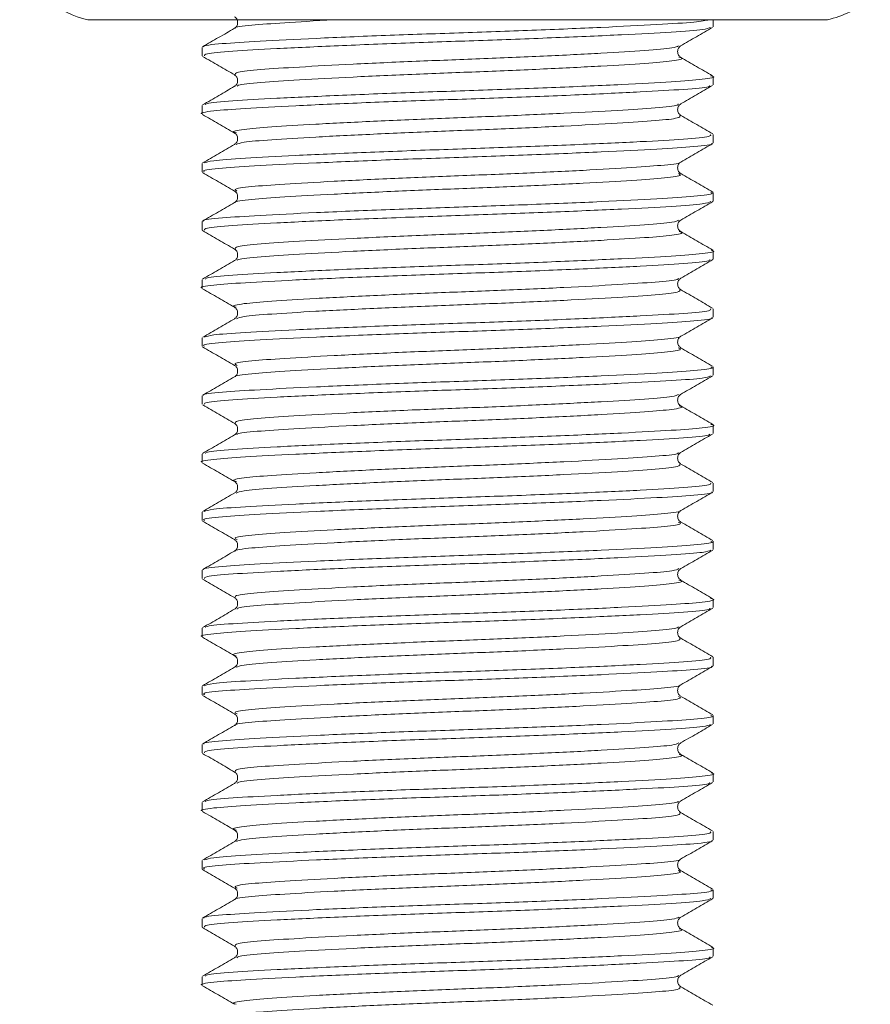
# Model space of a CAD drawing. Header units: millimetres. Extents: x 0 to 210, y 0 to 297.
# Tile 4 of 22: x 43 to 56, y 211 to 225. Entities that reach past the tile are written whole.
import ezdxf

# ---------------------------------------------------------------- set-up
doc = ezdxf.new("R2010")
doc.units = ezdxf.units.MM

msp = doc.modelspace()

# ---------------------------------------------------------------- linework, layer by layer
at = {"color": 179, "linetype": 'Continuous', "lineweight": 15}
for p, q in [((49.706, 225.333), (44.403, 225.333)), ((55.01, 225.333), (49.706, 225.333)), ((53.373, 225.232), (53.373, 225.333)), ((46.039, 224.936), (46.039, 224.816)), ((53.373, 224.399), (53.373, 224.519)), ((46.039, 224.102), (46.039, 223.982)), ((53.373, 223.566), (53.373, 223.686)), ((46.039, 223.269), (46.039, 223.149)), ((53.373, 222.732), (53.373, 222.852)), ((46.039, 222.436), (46.039, 222.316)), ((53.373, 221.899), (53.373, 222.019)), ((46.039, 221.602), (46.039, 221.482)), ((53.373, 221.066), (53.373, 221.186)), ((46.039, 220.769), (46.039, 220.649)), ((53.373, 220.232), (53.373, 220.352)), ((46.039, 219.936), (46.039, 219.816)), ((53.373, 219.399), (53.373, 219.519)), ((46.039, 219.102), (46.039, 218.982)), ((53.373, 218.566), (53.373, 218.686)), ((46.039, 218.269), (46.039, 218.149)), ((53.373, 217.732), (53.373, 217.852)), ((46.039, 217.436), (46.039, 217.316)), ((53.373, 216.899), (53.373, 217.019)), ((46.039, 216.602), (46.039, 216.482)), ((53.373, 216.066), (53.373, 216.186)), ((46.039, 215.769), (46.039, 215.649)), ((53.373, 215.232), (53.373, 215.352)), ((46.039, 214.936), (46.039, 214.816)), ((53.373, 214.399), (53.373, 214.519)), ((46.039, 214.102), (46.039, 213.982)), ((53.373, 213.566), (53.373, 213.686)), ((46.039, 213.269), (46.039, 213.149)), ((53.373, 212.732), (53.373, 212.852)), ((46.039, 212.436), (46.039, 212.316)), ((53.373, 211.899), (53.373, 212.019)), ((46.039, 211.602), (46.039, 211.482))]:
    msp.add_line(p, q, dxfattribs=at)
for centre, start, end in [((44.742, 226.81), 209.5395, 257.0515), ((54.67, 226.81), 282.9485, 309.0958)]:
    msp.add_arc(centre, 1.516, start, end, dxfattribs=at)
at = {"color": 179, "linetype": 'Continuous', "lineweight": 0}
for points, knots in [([(46.066, 224.945), (46.063, 224.947), (46.039, 224.962), (46.297, 224.99), (46.835, 225.025), (47.653, 225.066), (48.646, 225.108), (49.723, 225.144), (50.798, 225.182), (51.791, 225.223), (52.588, 225.264), (53.139, 225.297), (53.261, 225.322), (53.319, 225.333)], [0, 0, 0, 0, 0.012403, 0.113259, 0.210782, 0.312132, 0.414419, 0.513203, 0.612155, 0.714482, 0.815731, 0.913235, 1, 1, 1, 1]), ([(47.999, 225.333), (47.977, 225.332), (47.665, 225.318), (47.201, 225.289), (46.722, 225.255), (46.498, 225.227), (46.517, 225.212), (46.519, 225.211)], [0, 0, 0, 0, 0.025087, 0.345135, 0.653085, 0.971569, 1, 1, 1, 1]), ([(53.332, 225.223), (53.308, 225.212), (53.251, 225.188), (52.802, 225.156), (52.085, 225.117), (51.142, 225.076), (50.086, 225.036), (49, 225.001), (47.969, 224.96), (47.083, 224.918), (46.443, 224.882), (46.077, 224.848), (46.076, 224.825), (46.075, 224.816)], [0, 0, 0, 0, 0.07256, 0.166237, 0.2617742, 0.3597569, 0.4558934, 0.5492365, 0.6463751, 0.7440644, 0.838149, 0.9331661, 1, 1, 1, 1]), ([(52.876, 224.957), (52.855, 224.947), (52.806, 224.924), (52.415, 224.892), (51.788, 224.853), (50.963, 224.811), (50.038, 224.772), (49.088, 224.737), (48.185, 224.696), (47.412, 224.654), (46.847, 224.618), (46.508, 224.58), (46.512, 224.554), (46.515, 224.54)], [0, 0, 0, 0, 0.068524, 0.16003, 0.253353, 0.349068, 0.442978, 0.534157, 0.629046, 0.724474, 0.816377, 0.909193, 1, 1, 1, 1]), ([(52.878, 224.794), (52.893, 224.791), (52.964, 224.774), (52.811, 224.742), (52.425, 224.707), (51.785, 224.668), (50.964, 224.626), (50.038, 224.587), (49.088, 224.552), (48.186, 224.511), (47.41, 224.469), (46.854, 224.433), (46.552, 224.403), (46.545, 224.383), (46.543, 224.378)], [0, 0, 0, 0, 0.0236976, 0.1189647, 0.2105105, 0.3038757, 0.3996326, 0.493584, 0.5848032, 0.6797346, 0.7752046, 0.8671491, 0.9600055, 1, 1, 1, 1]), ([(46.09, 224.112), (46.092, 224.118), (46.099, 224.138), (46.447, 224.169), (47.082, 224.205), (47.969, 224.247), (49, 224.288), (50.086, 224.323), (51.143, 224.362), (52.082, 224.404), (52.813, 224.443), (53.253, 224.478), (53.429, 224.509), (53.35, 224.526), (53.335, 224.529)], [0, 0, 0, 0, 0.042567, 0.135409, 0.22734, 0.322793, 0.417708, 0.508915, 0.602851, 0.698591, 0.791941, 0.883474, 0.978725, 1, 1, 1, 1]), ([(53.324, 224.389), (53.323, 224.384), (53.319, 224.364), (52.981, 224.334), (52.354, 224.298), (51.474, 224.256), (50.446, 224.215), (49.361, 224.18), (48.301, 224.141), (47.358, 224.099), (46.617, 224.06), (46.176, 224.025), (45.987, 223.996), (46.041, 223.983), (46.042, 223.982)], [0, 0, 0, 0, 0.040938, 0.136052, 0.229952, 0.32753, 0.424696, 0.51804, 0.613993, 0.711926, 0.807548, 0.901077, 0.998432, 1, 1, 1, 1]), ([(52.871, 224.124), (52.87, 224.118), (52.866, 224.099), (52.572, 224.07), (52.024, 224.033), (51.253, 223.992), (50.354, 223.951), (49.404, 223.916), (48.477, 223.876), (47.65, 223.834), (47.004, 223.795), (46.61, 223.76), (46.45, 223.729), (46.52, 223.711), (46.534, 223.708)], [0, 0, 0, 0, 0.037224, 0.130319, 0.222223, 0.317731, 0.412834, 0.504195, 0.598111, 0.693966, 0.787557, 0.879098, 0.974388, 1, 1, 1, 1]), ([(52.893, 223.961), (52.897, 223.948), (52.907, 223.922), (52.579, 223.885), (52.022, 223.849), (51.254, 223.807), (50.354, 223.766), (49.404, 223.731), (48.477, 223.691), (47.648, 223.65), (47.013, 223.611), (46.609, 223.578), (46.554, 223.554), (46.529, 223.543)], [0, 0, 0, 0, 0.0863612, 0.1791607, 0.2707736, 0.3659782, 0.4607801, 0.5518507, 0.6454689, 0.7410201, 0.8343144, 0.9255654, 1, 1, 1, 1]), ([(46.072, 223.278), (46.101, 223.289), (46.164, 223.313), (46.629, 223.346), (47.354, 223.385), (48.302, 223.427), (49.361, 223.467), (50.446, 223.502), (51.475, 223.543), (52.353, 223.584), (52.985, 223.62), (53.34, 223.654), (53.337, 223.677), (53.335, 223.686)], [0, 0, 0, 0, 0.078261, 0.171578, 0.266983, 0.364694, 0.46043, 0.553562, 0.650508, 0.747864, 0.841551, 0.936451, 1, 1, 1, 1]), ([(53.35, 223.557), (53.352, 223.555), (53.379, 223.54), (53.128, 223.512), (52.599, 223.477), (51.789, 223.437), (50.8, 223.395), (49.724, 223.358), (48.647, 223.321), (47.653, 223.279), (46.837, 223.239), (46.291, 223.204), (46.028, 223.172), (46.067, 223.154), (46.077, 223.149)], [0, 0, 0, 0, 0.010305, 0.106616, 0.199616, 0.296187, 0.393788, 0.488173, 0.582391, 0.679953, 0.776625, 0.869644, 0.965839, 1, 1, 1, 1]), ([(52.897, 223.291), (52.898, 223.29), (52.92, 223.275), (52.699, 223.248), (52.238, 223.213), (51.529, 223.172), (50.663, 223.131), (49.721, 223.094), (48.779, 223.057), (47.909, 223.015), (47.196, 222.974), (46.714, 222.939), (46.476, 222.905), (46.523, 222.883), (46.54, 222.875)], [0, 0, 0, 0, 0.00689, 0.10134, 0.192541, 0.287247, 0.382964, 0.475524, 0.56792, 0.663599, 0.758403, 0.849623, 0.943959, 1, 1, 1, 1]), ([(52.872, 223.126), (52.889, 223.118), (52.939, 223.097), (52.71, 223.063), (52.236, 223.028), (51.529, 222.988), (50.663, 222.946), (49.722, 222.909), (48.779, 222.872), (47.91, 222.83), (47.194, 222.79), (46.723, 222.755), (46.497, 222.727), (46.518, 222.711), (46.52, 222.709)], [0, 0, 0, 0, 0.051895, 0.146267, 0.237394, 0.332022, 0.427661, 0.520146, 0.612466, 0.708066, 0.802793, 0.893938, 0.988198, 1, 1, 1, 1]), ([(46.067, 222.444), (46.064, 222.446), (46.037, 222.462), (46.297, 222.49), (46.836, 222.525), (47.653, 222.566), (48.646, 222.608), (49.724, 222.645), (50.8, 222.682), (51.789, 222.723), (52.598, 222.764), (53.134, 222.799), (53.388, 222.83), (53.347, 222.848), (53.337, 222.852)], [0, 0, 0, 0, 0.015096, 0.111134, 0.204002, 0.300516, 0.397919, 0.491984, 0.586215, 0.683658, 0.780072, 0.87292, 0.969074, 1, 1, 1, 1]), ([(53.339, 222.724), (53.313, 222.713), (53.256, 222.689), (52.803, 222.656), (52.085, 222.617), (51.143, 222.576), (50.086, 222.536), (49.001, 222.501), (47.969, 222.46), (47.084, 222.418), (46.443, 222.382), (46.077, 222.348), (46.076, 222.325), (46.075, 222.316)], [0, 0, 0, 0, 0.076054, 0.169374, 0.264541, 0.362148, 0.457918, 0.550902, 0.647666, 0.744981, 0.838708, 0.933357, 1, 1, 1, 1]), ([(52.881, 222.459), (52.86, 222.448), (52.81, 222.424), (52.416, 222.392), (51.788, 222.353), (50.964, 222.311), (50.039, 222.272), (49.089, 222.237), (48.186, 222.196), (47.412, 222.154), (46.848, 222.118), (46.512, 222.081), (46.515, 222.055), (46.517, 222.042)], [0, 0, 0, 0, 0.072169, 0.163702, 0.257049, 0.35279, 0.446729, 0.537932, 0.632847, 0.728302, 0.820234, 0.913073, 1, 1, 1, 1]), ([(52.883, 222.293), (52.895, 222.29), (52.964, 222.273), (52.81, 222.242), (52.425, 222.207), (51.786, 222.168), (50.964, 222.127), (50.039, 222.087), (49.089, 222.052), (48.186, 222.011), (47.41, 221.969), (46.854, 221.933), (46.551, 221.903), (46.544, 221.883), (46.542, 221.877)], [0, 0, 0, 0, 0.020626, 0.116044, 0.207735, 0.301244, 0.397151, 0.491252, 0.582613, 0.677691, 0.773312, 0.865403, 0.958402, 1, 1, 1, 1]), ([(46.088, 221.611), (46.091, 221.618), (46.098, 221.638), (46.447, 221.669), (47.083, 221.705), (47.97, 221.747), (49.001, 221.788), (50.086, 221.823), (51.144, 221.862), (52.082, 221.904), (52.813, 221.943), (53.253, 221.978), (53.429, 222.009), (53.353, 222.025), (53.341, 222.027)], [0, 0, 0, 0, 0.044429, 0.137397, 0.229458, 0.325044, 0.420089, 0.511421, 0.605489, 0.701362, 0.794838, 0.8865, 0.981884, 1, 1, 1, 1]), ([(53.325, 221.891), (53.325, 221.885), (53.322, 221.865), (52.982, 221.834), (52.355, 221.798), (51.475, 221.756), (50.447, 221.715), (49.362, 221.68), (48.302, 221.641), (47.358, 221.599), (46.617, 221.56), (46.176, 221.525), (45.987, 221.497), (46.041, 221.483), (46.042, 221.482)], [0, 0, 0, 0, 0.043949, 0.138762, 0.232358, 0.329622, 0.426477, 0.519523, 0.615166, 0.712785, 0.808103, 0.90133, 0.998372, 1, 1, 1, 1]), ([(52.872, 221.625), (52.871, 221.619), (52.869, 221.6), (52.573, 221.57), (52.024, 221.533), (51.254, 221.492), (50.354, 221.451), (49.405, 221.416), (48.477, 221.376), (47.651, 221.334), (47.005, 221.296), (46.61, 221.26), (46.45, 221.229), (46.518, 221.212), (46.531, 221.209)], [0, 0, 0, 0, 0.040562, 0.1335326, 0.2253087, 0.3206846, 0.4156598, 0.5068965, 0.6006814, 0.6964057, 0.7898718, 0.8812862, 0.976444, 1, 1, 1, 1]), ([(52.893, 221.461), (52.898, 221.448), (52.907, 221.422), (52.579, 221.385), (52.022, 221.349), (51.255, 221.307), (50.354, 221.266), (49.405, 221.231), (48.478, 221.191), (47.648, 221.15), (47.014, 221.111), (46.613, 221.078), (46.558, 221.055), (46.534, 221.044)], [0, 0, 0, 0, 0.087312, 0.180325, 0.272143, 0.367562, 0.462581, 0.553859, 0.647686, 0.743454, 0.836963, 0.928419, 1, 1, 1, 1]), ([(46.077, 220.779), (46.105, 220.79), (46.168, 220.814), (46.63, 220.846), (47.355, 220.885), (48.303, 220.927), (49.362, 220.967), (50.447, 221.002), (51.475, 221.043), (52.354, 221.084), (52.986, 221.12), (53.34, 221.154), (53.337, 221.177), (53.335, 221.186)], [0, 0, 0, 0, 0.075702, 0.169283, 0.264962, 0.362952, 0.458957, 0.552356, 0.649579, 0.747212, 0.841163, 0.936336, 1, 1, 1, 1]), ([(53.35, 221.057), (53.353, 221.055), (53.379, 221.04), (53.128, 221.012), (52.6, 220.977), (51.789, 220.937), (50.801, 220.895), (49.724, 220.858), (48.647, 220.821), (47.653, 220.779), (46.838, 220.739), (46.292, 220.704), (46.028, 220.673), (46.067, 220.654), (46.077, 220.649)], [0, 0, 0, 0, 0.009764, 0.106123, 0.199167, 0.295782, 0.393431, 0.487866, 0.582125, 0.679733, 0.776453, 0.869517, 0.965756, 1, 1, 1, 1]), ([(52.897, 220.791), (52.898, 220.79), (52.92, 220.776), (52.7, 220.748), (52.239, 220.713), (51.529, 220.673), (50.664, 220.631), (49.722, 220.594), (48.78, 220.557), (47.909, 220.515), (47.197, 220.474), (46.714, 220.439), (46.475, 220.405), (46.523, 220.383), (46.541, 220.374)], [0, 0, 0, 0, 0.006817, 0.101077, 0.192093, 0.286604, 0.382128, 0.474504, 0.56671, 0.662193, 0.756807, 0.847842, 0.941985, 1, 1, 1, 1]), ([(52.87, 220.628), (52.889, 220.619), (52.94, 220.598), (52.71, 220.563), (52.236, 220.528), (51.53, 220.488), (50.664, 220.446), (49.722, 220.409), (48.779, 220.372), (47.91, 220.33), (47.194, 220.29), (46.724, 220.255), (46.498, 220.227), (46.518, 220.212), (46.519, 220.211)], [0, 0, 0, 0, 0.055467, 0.149722, 0.240732, 0.335238, 0.430755, 0.523126, 0.615325, 0.710803, 0.805411, 0.89644, 0.990578, 1, 1, 1, 1]), ([(46.066, 219.945), (46.063, 219.947), (46.039, 219.962), (46.298, 219.99), (46.836, 220.025), (47.654, 220.066), (48.647, 220.108), (49.725, 220.145), (50.8, 220.182), (51.79, 220.223), (52.598, 220.264), (53.134, 220.299), (53.389, 220.33), (53.347, 220.348), (53.337, 220.352)], [0, 0, 0, 0, 0.01246, 0.108759, 0.201882, 0.298663, 0.396333, 0.490652, 0.585146, 0.682856, 0.779533, 0.872636, 0.969055, 1, 1, 1, 1]), ([(53.333, 220.223), (53.308, 220.212), (53.252, 220.189), (52.803, 220.156), (52.086, 220.117), (51.144, 220.076), (50.087, 220.036), (49.002, 220.001), (47.97, 219.96), (47.085, 219.918), (46.443, 219.882), (46.078, 219.848), (46.076, 219.825), (46.075, 219.816)], [0, 0, 0, 0, 0.072592, 0.166257, 0.261771, 0.359736, 0.455861, 0.549186, 0.646304, 0.743978, 0.838052, 0.933046, 1, 1, 1, 1]), ([(52.876, 219.957), (52.855, 219.947), (52.806, 219.924), (52.416, 219.892), (51.789, 219.853), (50.964, 219.811), (50.04, 219.772), (49.09, 219.737), (48.187, 219.696), (47.413, 219.654), (46.848, 219.618), (46.508, 219.581), (46.512, 219.554), (46.514, 219.54)], [0, 0, 0, 0, 0.068617, 0.160099, 0.253389, 0.349075, 0.442962, 0.534111, 0.628969, 0.72437, 0.816252, 0.909033, 1, 1, 1, 1]), ([(52.883, 219.793), (52.895, 219.79), (52.964, 219.773), (52.811, 219.743), (52.426, 219.707), (51.786, 219.668), (50.965, 219.627), (50.039, 219.587), (49.09, 219.552), (48.187, 219.511), (47.411, 219.469), (46.854, 219.433), (46.549, 219.402), (46.542, 219.382), (46.54, 219.376)], [0, 0, 0, 0, 0.0203361, 0.1155484, 0.2070429, 0.3003458, 0.3960444, 0.4899442, 0.5811061, 0.6759765, 0.771391, 0.8632855, 0.9560793, 1, 1, 1, 1]), ([(46.087, 219.11), (46.089, 219.117), (46.096, 219.138), (46.446, 219.169), (47.084, 219.205), (47.97, 219.247), (49.002, 219.288), (50.087, 219.323), (51.145, 219.362), (52.083, 219.404), (52.814, 219.443), (53.253, 219.478), (53.429, 219.509), (53.353, 219.525), (53.34, 219.528)], [0, 0, 0, 0, 0.046427, 0.139183, 0.231041, 0.326415, 0.421245, 0.512371, 0.606232, 0.701889, 0.795154, 0.886612, 0.981784, 1, 1, 1, 1]), ([(53.323, 219.389), (53.323, 219.384), (53.319, 219.364), (52.982, 219.334), (52.356, 219.298), (51.476, 219.256), (50.448, 219.215), (49.363, 219.18), (48.303, 219.141), (47.359, 219.099), (46.618, 219.06), (46.177, 219.025), (45.987, 218.997), (46.041, 218.983), (46.042, 218.982)], [0, 0, 0, 0, 0.040459, 0.135615, 0.229543, 0.327154, 0.424359, 0.517739, 0.613722, 0.711691, 0.807353, 0.900912, 0.9983, 1, 1, 1, 1]), ([(52.871, 219.124), (52.87, 219.118), (52.866, 219.099), (52.572, 219.07), (52.025, 219.033), (51.255, 218.992), (50.355, 218.951), (49.406, 218.916), (48.478, 218.876), (47.651, 218.834), (47.005, 218.796), (46.61, 218.76), (46.45, 218.729), (46.52, 218.711), (46.535, 218.707)], [0, 0, 0, 0, 0.0367805, 0.1298587, 0.2217354, 0.3172172, 0.4123008, 0.5036413, 0.597529, 0.6933609, 0.7869348, 0.8784501, 0.9737134, 1, 1, 1, 1]), ([(52.892, 218.959), (52.896, 218.947), (52.905, 218.921), (52.579, 218.885), (52.023, 218.849), (51.255, 218.807), (50.355, 218.766), (49.405, 218.731), (48.479, 218.692), (47.649, 218.65), (47.014, 218.611), (46.609, 218.578), (46.554, 218.554), (46.529, 218.543)], [0, 0, 0, 0, 0.083924, 0.17698, 0.268835, 0.364295, 0.459356, 0.550675, 0.644541, 0.74035, 0.833902, 0.925396, 1, 1, 1, 1]), ([(46.072, 218.277), (46.101, 218.289), (46.164, 218.313), (46.63, 218.346), (47.356, 218.385), (48.303, 218.427), (49.363, 218.467), (50.448, 218.502), (51.476, 218.543), (52.354, 218.584), (52.986, 218.62), (53.34, 218.654), (53.337, 218.677), (53.335, 218.686)], [0, 0, 0, 0, 0.078625, 0.171915, 0.267301, 0.364988, 0.460694, 0.553805, 0.650729, 0.748059, 0.841717, 0.936598, 1, 1, 1, 1]), ([(53.35, 218.557), (53.353, 218.555), (53.379, 218.54), (53.128, 218.512), (52.6, 218.477), (51.79, 218.437), (50.801, 218.395), (49.725, 218.358), (48.648, 218.321), (47.654, 218.279), (46.838, 218.239), (46.292, 218.204), (46.028, 218.173), (46.067, 218.154), (46.077, 218.149)], [0, 0, 0, 0, 0.00953, 0.105907, 0.198967, 0.295597, 0.393263, 0.487716, 0.581989, 0.679612, 0.776351, 0.869431, 0.965684, 1, 1, 1, 1]), ([(52.897, 218.291), (52.898, 218.29), (52.92, 218.275), (52.7, 218.248), (52.239, 218.213), (51.53, 218.173), (50.665, 218.131), (49.723, 218.094), (48.78, 218.057), (47.91, 218.015), (47.197, 217.974), (46.714, 217.939), (46.476, 217.905), (46.523, 217.883), (46.541, 217.875)], [0, 0, 0, 0, 0.00611, 0.100569, 0.191773, 0.286478, 0.3822, 0.474771, 0.567164, 0.662845, 0.757657, 0.848881, 0.943217, 1, 1, 1, 1]), ([(52.87, 218.127), (52.889, 218.119), (52.94, 218.098), (52.711, 218.063), (52.236, 218.028), (51.531, 217.988), (50.664, 217.946), (49.723, 217.909), (48.78, 217.872), (47.911, 217.83), (47.194, 217.79), (46.725, 217.755), (46.498, 217.727), (46.517, 217.712), (46.519, 217.711)], [0, 0, 0, 0, 0.054278, 0.148755, 0.239977, 0.3347, 0.430441, 0.523031, 0.615442, 0.711141, 0.805972, 0.897214, 0.991568, 1, 1, 1, 1]), ([(46.066, 217.445), (46.063, 217.447), (46.039, 217.462), (46.298, 217.49), (46.836, 217.525), (47.654, 217.566), (48.648, 217.608), (49.725, 217.645), (50.801, 217.682), (51.79, 217.723), (52.599, 217.764), (53.134, 217.799), (53.389, 217.83), (53.347, 217.848), (53.337, 217.852)], [0, 0, 0, 0, 0.011839, 0.108203, 0.201391, 0.298242, 0.395978, 0.49036, 0.584923, 0.682702, 0.779444, 0.872611, 0.9691, 1, 1, 1, 1]), ([(53.338, 217.724), (53.313, 217.713), (53.256, 217.689), (52.803, 217.656), (52.087, 217.617), (51.145, 217.576), (50.088, 217.536), (49.002, 217.501), (47.971, 217.46), (47.085, 217.418), (46.444, 217.382), (46.078, 217.348), (46.076, 217.325), (46.075, 217.316)], [0, 0, 0, 0, 0.075561, 0.168922, 0.264121, 0.361765, 0.457578, 0.550596, 0.647395, 0.744751, 0.838519, 0.933199, 1, 1, 1, 1]), ([(52.881, 217.459), (52.859, 217.448), (52.81, 217.424), (52.416, 217.392), (51.789, 217.353), (50.965, 217.311), (50.04, 217.272), (49.09, 217.237), (48.187, 217.196), (47.413, 217.154), (46.849, 217.118), (46.512, 217.081), (46.515, 217.055), (46.516, 217.042)], [0, 0, 0, 0, 0.071618, 0.163179, 0.256545, 0.352312, 0.446281, 0.537506, 0.632442, 0.727925, 0.819888, 0.912744, 1, 1, 1, 1]), ([(52.878, 217.294), (52.893, 217.291), (52.964, 217.274), (52.812, 217.243), (52.426, 217.207), (51.787, 217.168), (50.966, 217.127), (50.04, 217.087), (49.09, 217.052), (48.188, 217.011), (47.411, 216.969), (46.855, 216.933), (46.552, 216.903), (46.545, 216.883), (46.542, 216.877)], [0, 0, 0, 0, 0.023526, 0.118779, 0.210313, 0.303652, 0.39939, 0.493331, 0.584529, 0.679437, 0.774892, 0.866827, 0.959656, 1, 1, 1, 1]), ([(46.089, 216.612), (46.092, 216.618), (46.1, 216.638), (46.448, 216.669), (47.084, 216.705), (47.971, 216.747), (49.002, 216.788), (50.088, 216.823), (51.145, 216.862), (52.084, 216.904), (52.814, 216.943), (53.254, 216.978), (53.429, 217.009), (53.35, 217.026), (53.335, 217.029)], [0, 0, 0, 0, 0.042881, 0.135697, 0.227619, 0.323058, 0.41795, 0.509136, 0.603062, 0.698784, 0.792108, 0.88363, 0.978867, 1, 1, 1, 1]), ([(53.325, 216.891), (53.325, 216.885), (53.323, 216.865), (52.983, 216.834), (52.356, 216.798), (51.476, 216.756), (50.448, 216.715), (49.363, 216.68), (48.303, 216.641), (47.36, 216.599), (46.618, 216.56), (46.177, 216.525), (45.987, 216.497), (46.041, 216.483), (46.042, 216.482)], [0, 0, 0, 0, 0.044023, 0.138822, 0.232392, 0.329633, 0.426471, 0.5195, 0.615117, 0.712715, 0.808019, 0.901222, 0.99824, 1, 1, 1, 1]), ([(52.872, 216.625), (52.872, 216.62), (52.869, 216.6), (52.574, 216.57), (52.025, 216.533), (51.255, 216.492), (50.356, 216.451), (49.406, 216.416), (48.479, 216.376), (47.652, 216.335), (47.005, 216.296), (46.611, 216.26), (46.45, 216.229), (46.518, 216.212), (46.531, 216.209)], [0, 0, 0, 0, 0.040589, 0.133599, 0.225402, 0.320808, 0.41582, 0.507091, 0.600903, 0.696661, 0.790165, 0.881608, 0.976796, 1, 1, 1, 1]), ([(52.893, 216.46), (52.897, 216.448), (52.907, 216.422), (52.58, 216.385), (52.023, 216.349), (51.256, 216.307), (50.356, 216.266), (49.406, 216.231), (48.479, 216.192), (47.65, 216.15), (47.014, 216.111), (46.609, 216.078), (46.553, 216.054), (46.528, 216.043)], [0, 0, 0, 0, 0.0858239, 0.1786381, 0.2702484, 0.3654549, 0.4602673, 0.5513469, 0.6449623, 0.7405192, 0.8338274, 0.9250782, 1, 1, 1, 1]), ([(46.071, 215.777), (46.1, 215.789), (46.164, 215.813), (46.63, 215.846), (47.356, 215.885), (48.304, 215.927), (49.363, 215.967), (50.448, 216.002), (51.477, 216.043), (52.355, 216.084), (52.986, 216.12), (53.34, 216.154), (53.337, 216.177), (53.335, 216.186)], [0, 0, 0, 0, 0.078756, 0.172037, 0.26742, 0.365099, 0.460796, 0.553902, 0.650821, 0.748142, 0.841791, 0.936669, 1, 1, 1, 1]), ([(53.35, 216.057), (53.352, 216.056), (53.38, 216.04), (53.129, 216.012), (52.601, 215.977), (51.791, 215.937), (50.802, 215.895), (49.726, 215.858), (48.649, 215.821), (47.655, 215.779), (46.839, 215.739), (46.292, 215.704), (46.028, 215.673), (46.067, 215.654), (46.077, 215.649)], [0, 0, 0, 0, 0.010499, 0.106778, 0.19974, 0.296267, 0.393832, 0.48819, 0.58236, 0.679881, 0.77652, 0.869504, 0.965653, 1, 1, 1, 1]), ([(52.896, 215.792), (52.898, 215.79), (52.92, 215.776), (52.7, 215.748), (52.24, 215.713), (51.53, 215.673), (50.665, 215.631), (49.723, 215.594), (48.781, 215.557), (47.91, 215.515), (47.198, 215.474), (46.714, 215.44), (46.476, 215.405), (46.523, 215.383), (46.541, 215.374)], [0, 0, 0, 0, 0.007515, 0.101772, 0.192779, 0.287278, 0.382794, 0.475169, 0.567359, 0.662832, 0.757442, 0.84847, 0.9426, 1, 1, 1, 1]), ([(52.872, 215.626), (52.889, 215.618), (52.939, 215.597), (52.71, 215.563), (52.237, 215.528), (51.531, 215.488), (50.665, 215.446), (49.724, 215.409), (48.781, 215.372), (47.911, 215.33), (47.195, 215.29), (46.724, 215.255), (46.497, 215.227), (46.518, 215.211), (46.521, 215.21)], [0, 0, 0, 0, 0.051642, 0.146041, 0.237185, 0.331826, 0.427486, 0.52, 0.612329, 0.707945, 0.802697, 0.893862, 0.988133, 1, 1, 1, 1]), ([(46.068, 214.944), (46.064, 214.946), (46.038, 214.962), (46.297, 214.99), (46.837, 215.025), (47.655, 215.066), (48.649, 215.108), (49.726, 215.145), (50.802, 215.182), (51.791, 215.223), (52.599, 215.264), (53.135, 215.299), (53.389, 215.33), (53.347, 215.348), (53.337, 215.352)], [0, 0, 0, 0, 0.015189, 0.11123, 0.20411, 0.30064, 0.398051, 0.492115, 0.586368, 0.683823, 0.780241, 0.873098, 0.969269, 1, 1, 1, 1]), ([(53.333, 215.223), (53.309, 215.212), (53.253, 215.189), (52.804, 215.156), (52.087, 215.117), (51.145, 215.076), (50.089, 215.036), (49.003, 215.001), (47.971, 214.96), (47.086, 214.918), (46.444, 214.882), (46.078, 214.848), (46.076, 214.825), (46.075, 214.816)], [0, 0, 0, 0, 0.072821, 0.166454, 0.261925, 0.359852, 0.455945, 0.549231, 0.646308, 0.743946, 0.83799, 0.93294, 1, 1, 1, 1]), ([(52.877, 214.958), (52.856, 214.947), (52.807, 214.924), (52.416, 214.892), (51.79, 214.853), (50.966, 214.811), (50.041, 214.772), (49.091, 214.737), (48.188, 214.696), (47.414, 214.654), (46.849, 214.618), (46.508, 214.581), (46.512, 214.554), (46.514, 214.54)], [0, 0, 0, 0, 0.068918, 0.160376, 0.253632, 0.349288, 0.443152, 0.534271, 0.629096, 0.724471, 0.816331, 0.909077, 1, 1, 1, 1]), ([(52.883, 214.793), (52.895, 214.79), (52.964, 214.773), (52.811, 214.743), (52.426, 214.707), (51.787, 214.668), (50.966, 214.627), (50.041, 214.587), (49.091, 214.552), (48.188, 214.511), (47.412, 214.469), (46.855, 214.433), (46.551, 214.403), (46.544, 214.383), (46.542, 214.377)], [0, 0, 0, 0, 0.020698, 0.116122, 0.207822, 0.301323, 0.397232, 0.491343, 0.582703, 0.677778, 0.773404, 0.865506, 0.958497, 1, 1, 1, 1]), ([(46.089, 214.111), (46.091, 214.118), (46.098, 214.138), (46.448, 214.169), (47.085, 214.205), (47.972, 214.247), (49.003, 214.288), (50.089, 214.323), (51.146, 214.362), (52.084, 214.404), (52.815, 214.443), (53.253, 214.478), (53.429, 214.509), (53.353, 214.525), (53.341, 214.528)], [0, 0, 0, 0, 0.044336, 0.137297, 0.229371, 0.324964, 0.420007, 0.511339, 0.60542, 0.701295, 0.794767, 0.886438, 0.98183, 1, 1, 1, 1]), ([(53.323, 214.389), (53.323, 214.384), (53.319, 214.364), (52.983, 214.334), (52.357, 214.298), (51.477, 214.256), (50.449, 214.215), (49.364, 214.18), (48.304, 214.141), (47.36, 214.099), (46.618, 214.06), (46.177, 214.025), (45.987, 213.997), (46.041, 213.983), (46.042, 213.982)], [0, 0, 0, 0, 0.040131, 0.135313, 0.229255, 0.326884, 0.424112, 0.517514, 0.613511, 0.7115, 0.807188, 0.900763, 0.998167, 1, 1, 1, 1]), ([(52.871, 214.124), (52.87, 214.118), (52.866, 214.1), (52.573, 214.07), (52.026, 214.033), (51.256, 213.992), (50.356, 213.951), (49.407, 213.916), (48.479, 213.876), (47.652, 213.835), (47.006, 213.796), (46.61, 213.76), (46.45, 213.729), (46.52, 213.711), (46.536, 213.707)], [0, 0, 0, 0, 0.036498, 0.129561, 0.221411, 0.316868, 0.411933, 0.503255, 0.597115, 0.692925, 0.786483, 0.877973, 0.973211, 1, 1, 1, 1]), ([(52.893, 213.961), (52.898, 213.948), (52.908, 213.922), (52.58, 213.885), (52.024, 213.849), (51.256, 213.807), (50.356, 213.766), (49.407, 213.731), (48.48, 213.692), (47.65, 213.65), (47.015, 213.611), (46.613, 213.578), (46.558, 213.555), (46.534, 213.544)], [0, 0, 0, 0, 0.087267, 0.180275, 0.272071, 0.367472, 0.462481, 0.553749, 0.647554, 0.743307, 0.83681, 0.928247, 1, 1, 1, 1]), ([(46.077, 213.279), (46.105, 213.29), (46.168, 213.314), (46.631, 213.346), (47.357, 213.385), (48.305, 213.427), (49.364, 213.467), (50.449, 213.502), (51.477, 213.543), (52.355, 213.584), (52.987, 213.621), (53.34, 213.654), (53.337, 213.677), (53.335, 213.686)], [0, 0, 0, 0, 0.075862, 0.16944, 0.265132, 0.363126, 0.459127, 0.552534, 0.649766, 0.747399, 0.841345, 0.936531, 1, 1, 1, 1]), ([(53.351, 213.556), (53.353, 213.555), (53.379, 213.54), (53.128, 213.512), (52.601, 213.477), (51.791, 213.437), (50.803, 213.395), (49.727, 213.358), (48.649, 213.321), (47.655, 213.279), (46.839, 213.239), (46.292, 213.204), (46.028, 213.173), (46.067, 213.154), (46.077, 213.149)], [0, 0, 0, 0, 0.008785, 0.105227, 0.198344, 0.295029, 0.392757, 0.487276, 0.581599, 0.679281, 0.776084, 0.869223, 0.96553, 1, 1, 1, 1]), ([(52.898, 213.291), (52.899, 213.29), (52.92, 213.275), (52.7, 213.248), (52.24, 213.213), (51.531, 213.173), (50.666, 213.131), (49.724, 213.094), (48.781, 213.057), (47.911, 213.015), (47.198, 212.974), (46.715, 212.94), (46.476, 212.905), (46.523, 212.883), (46.541, 212.874)], [0, 0, 0, 0, 0.005385, 0.099842, 0.19104, 0.285736, 0.381454, 0.474026, 0.566407, 0.66208, 0.756891, 0.848111, 0.942436, 1, 1, 1, 1]), ([(52.87, 213.127), (52.889, 213.119), (52.941, 213.098), (52.711, 213.063), (52.237, 213.028), (51.532, 212.988), (50.666, 212.946), (49.724, 212.909), (48.781, 212.872), (47.912, 212.83), (47.195, 212.79), (46.725, 212.755), (46.498, 212.727), (46.518, 212.712), (46.52, 212.71)], [0, 0, 0, 0, 0.055078, 0.1493223, 0.2403147, 0.3347968, 0.430299, 0.5226628, 0.6148354, 0.7102927, 0.8048895, 0.8959037, 0.9900164, 1, 1, 1, 1]), ([(46.067, 212.445), (46.064, 212.447), (46.039, 212.462), (46.298, 212.49), (46.837, 212.525), (47.656, 212.566), (48.649, 212.608), (49.727, 212.645), (50.803, 212.682), (51.792, 212.724), (52.6, 212.764), (53.135, 212.799), (53.389, 212.83), (53.347, 212.848), (53.337, 212.852)], [0, 0, 0, 0, 0.012998, 0.109257, 0.20235, 0.299104, 0.396737, 0.491014, 0.585485, 0.683165, 0.779801, 0.872872, 0.969265, 1, 1, 1, 1]), ([(53.337, 212.724), (53.312, 212.713), (53.256, 212.689), (52.804, 212.656), (52.088, 212.618), (51.146, 212.576), (50.089, 212.536), (49.004, 212.501), (47.972, 212.46), (47.086, 212.418), (46.444, 212.382), (46.078, 212.348), (46.076, 212.325), (46.075, 212.316)], [0, 0, 0, 0, 0.074935, 0.16835, 0.263594, 0.36129, 0.45716, 0.550226, 0.647073, 0.744483, 0.838308, 0.933032, 1, 1, 1, 1]), ([(52.88, 212.458), (52.858, 212.448), (52.81, 212.424), (52.417, 212.392), (51.79, 212.353), (50.966, 212.311), (50.042, 212.272), (49.092, 212.237), (48.188, 212.196), (47.414, 212.154), (46.849, 212.118), (46.511, 212.081), (46.515, 212.055), (46.516, 212.042)], [0, 0, 0, 0, 0.070933, 0.162517, 0.255897, 0.351683, 0.445676, 0.536919, 0.631871, 0.727376, 0.819363, 0.912232, 1, 1, 1, 1]), ([(52.884, 212.293), (52.896, 212.29), (52.964, 212.273), (52.811, 212.243), (52.427, 212.207), (51.788, 212.168), (50.967, 212.127), (50.041, 212.087), (49.091, 212.052), (48.189, 212.011), (47.412, 211.969), (46.855, 211.933), (46.549, 211.902), (46.543, 211.882), (46.54, 211.876)], [0, 0, 0, 0, 0.019876, 0.115114, 0.206635, 0.29995, 0.39567, 0.489598, 0.580778, 0.675664, 0.771103, 0.863027, 0.955832, 1, 1, 1, 1]), ([(46.087, 211.61), (46.089, 211.617), (46.096, 211.638), (46.447, 211.669), (47.085, 211.705), (47.972, 211.747), (49.004, 211.788), (50.089, 211.823), (51.147, 211.862), (52.085, 211.904), (52.815, 211.943), (53.253, 211.978), (53.429, 212.009), (53.353, 212.025), (53.341, 212.027)], [0, 0, 0, 0, 0.046703, 0.13947, 0.231357, 0.326755, 0.421601, 0.512745, 0.606634, 0.702312, 0.795589, 0.887074, 0.982271, 1, 1, 1, 1]), ([(53.325, 211.891), (53.325, 211.885), (53.323, 211.865), (52.984, 211.834), (52.357, 211.798), (51.478, 211.756), (50.45, 211.715), (49.365, 211.68), (48.305, 211.641), (47.361, 211.599), (46.619, 211.56), (46.177, 211.525), (45.987, 211.497), (46.042, 211.483), (46.043, 211.482)], [0, 0, 0, 0, 0.043878, 0.138685, 0.232251, 0.329491, 0.426335, 0.519367, 0.61498, 0.71258, 0.807891, 0.901092, 0.998109, 1, 1, 1, 1]), ([(52.872, 211.625), (52.872, 211.62), (52.869, 211.6), (52.574, 211.57), (52.026, 211.534), (51.256, 211.492), (50.357, 211.451), (49.407, 211.416), (48.48, 211.376), (47.653, 211.335), (47.006, 211.296), (46.611, 211.26), (46.45, 211.229), (46.517, 211.212), (46.531, 211.209)], [0, 0, 0, 0, 0.040391, 0.133437, 0.225266, 0.320702, 0.415749, 0.507053, 0.600891, 0.696681, 0.790222, 0.881692, 0.976908, 1, 1, 1, 1]), ([(52.892, 211.46), (52.896, 211.447), (52.905, 211.421), (52.58, 211.385), (52.024, 211.349), (51.257, 211.307), (50.357, 211.266), (49.407, 211.231), (48.48, 211.192), (47.651, 211.15), (47.015, 211.111), (46.61, 211.078), (46.554, 211.054), (46.53, 211.043)], [0, 0, 0, 0, 0.083891, 0.176969, 0.268827, 0.364295, 0.459373, 0.550708, 0.644577, 0.740399, 0.833971, 0.925471, 1, 1, 1, 1])]:
    msp.add_open_spline(points, degree=3, knots=knots, dxfattribs=at)
at = {"color": 179, "linetype": 'Continuous', "lineweight": 15}
for points, knots in [([(46.506, 225.374), (46.517, 225.366), (46.539, 225.349), (46.556, 225.292), (46.539, 225.236), (46.517, 225.219), (46.506, 225.21)], [0, 0, 0, 0, 0.248283, 0.4999966, 0.7517118, 1, 1, 1, 1]), ([(46.507, 225.211), (46.431, 225.167), (46.278, 225.078), (46.124, 224.989), (46.048, 224.945)], [0, 0, 0, 0, 0.499933, 1, 1, 1, 1]), ([(52.905, 224.957), (52.981, 225.001), (53.134, 225.09), (53.287, 225.178), (53.364, 225.223)], [0, 0, 0, 0, 0.4999415, 1, 1, 1, 1]), ([(52.906, 224.794), (52.895, 224.802), (52.873, 224.819), (52.856, 224.876), (52.873, 224.932), (52.895, 224.949), (52.906, 224.958)], [0, 0, 0, 0, 0.2483018, 0.4999988, 0.7516964, 1, 1, 1, 1]), ([(46.048, 224.806), (46.125, 224.762), (46.278, 224.673), (46.431, 224.585), (46.508, 224.54)], [0, 0, 0, 0, 0.500063, 1, 1, 1, 1]), ([(53.364, 224.529), (53.287, 224.573), (53.134, 224.662), (52.981, 224.75), (52.905, 224.794)], [0, 0, 0, 0, 0.500062, 1, 1, 1, 1]), ([(46.506, 224.541), (46.517, 224.533), (46.539, 224.516), (46.556, 224.459), (46.539, 224.402), (46.517, 224.385), (46.506, 224.377)], [0, 0, 0, 0, 0.248341, 0.500002, 0.751663, 1, 1, 1, 1]), ([(46.507, 224.378), (46.431, 224.333), (46.278, 224.245), (46.125, 224.156), (46.048, 224.112)], [0, 0, 0, 0, 0.499944, 1, 1, 1, 1]), ([(52.905, 224.124), (52.981, 224.168), (53.135, 224.257), (53.288, 224.345), (53.364, 224.39)], [0, 0, 0, 0, 0.499934, 1, 1, 1, 1]), ([(52.906, 223.96), (52.895, 223.969), (52.873, 223.986), (52.856, 224.042), (52.873, 224.099), (52.895, 224.116), (52.906, 224.124)], [0, 0, 0, 0, 0.2483947, 0.4999995, 0.7516045, 1, 1, 1, 1]), ([(46.047, 223.973), (46.124, 223.929), (46.277, 223.84), (46.43, 223.752), (46.507, 223.707)], [0, 0, 0, 0, 0.500068, 1, 1, 1, 1]), ([(53.365, 223.695), (53.288, 223.739), (53.135, 223.828), (52.982, 223.916), (52.906, 223.961)], [0, 0, 0, 0, 0.50005, 1, 1, 1, 1]), ([(46.506, 223.708), (46.517, 223.699), (46.539, 223.682), (46.556, 223.626), (46.539, 223.569), (46.517, 223.552), (46.506, 223.544)], [0, 0, 0, 0, 0.248404, 0.5, 0.751596, 1, 1, 1, 1]), ([(46.505, 223.543), (46.429, 223.499), (46.276, 223.41), (46.123, 223.322), (46.046, 223.278)], [0, 0, 0, 0, 0.499951, 1, 1, 1, 1]), ([(52.906, 223.291), (52.983, 223.335), (53.136, 223.424), (53.289, 223.513), (53.365, 223.557)], [0, 0, 0, 0, 0.499932, 1, 1, 1, 1]), ([(52.906, 223.127), (52.895, 223.135), (52.873, 223.152), (52.856, 223.209), (52.873, 223.266), (52.895, 223.283), (52.906, 223.291)], [0, 0, 0, 0, 0.2483614, 0.5000018, 0.7516414, 1, 1, 1, 1]), ([(46.046, 223.141), (46.123, 223.096), (46.276, 223.008), (46.429, 222.919), (46.505, 222.875)], [0, 0, 0, 0, 0.5000662, 1, 1, 1, 1]), ([(53.367, 222.86), (53.29, 222.905), (53.137, 222.993), (52.984, 223.082), (52.908, 223.126)], [0, 0, 0, 0, 0.500055, 1, 1, 1, 1]), ([(46.506, 222.874), (46.517, 222.866), (46.539, 222.849), (46.556, 222.792), (46.539, 222.736), (46.517, 222.719), (46.506, 222.71)], [0, 0, 0, 0, 0.2483094, 0.4999981, 0.7516877, 1, 1, 1, 1]), ([(46.505, 222.709), (46.428, 222.665), (46.275, 222.577), (46.122, 222.488), (46.046, 222.444)], [0, 0, 0, 0, 0.499939, 1, 1, 1, 1]), ([(52.907, 222.459), (52.984, 222.503), (53.137, 222.591), (53.29, 222.68), (53.366, 222.724)], [0, 0, 0, 0, 0.499937, 1, 1, 1, 1]), ([(52.906, 222.294), (52.895, 222.302), (52.873, 222.319), (52.856, 222.376), (52.873, 222.432), (52.895, 222.449), (52.906, 222.458)], [0, 0, 0, 0, 0.2482766, 0.4999972, 0.7517192, 1, 1, 1, 1]), ([(46.046, 222.308), (46.122, 222.263), (46.275, 222.175), (46.428, 222.086), (46.505, 222.042)], [0, 0, 0, 0, 0.500059, 1, 1, 1, 1]), ([(53.366, 222.027), (53.29, 222.072), (53.136, 222.16), (52.983, 222.249), (52.907, 222.293)], [0, 0, 0, 0, 0.500066, 1, 1, 1, 1]), ([(46.506, 222.041), (46.517, 222.033), (46.539, 222.016), (46.556, 221.959), (46.539, 221.902), (46.517, 221.885), (46.506, 221.877)], [0, 0, 0, 0, 0.248319, 0.500003, 0.751686, 1, 1, 1, 1]), ([(46.506, 221.877), (46.43, 221.833), (46.277, 221.744), (46.124, 221.656), (46.047, 221.611)], [0, 0, 0, 0, 0.499931, 1, 1, 1, 1]), ([(52.908, 221.625), (52.984, 221.67), (53.137, 221.758), (53.29, 221.847), (53.366, 221.891)], [0, 0, 0, 0, 0.4999457, 1, 1, 1, 1]), ([(52.906, 221.46), (52.895, 221.469), (52.873, 221.486), (52.856, 221.542), (52.873, 221.599), (52.895, 221.616), (52.906, 221.624)], [0, 0, 0, 0, 0.248384, 0.499999, 0.751615, 1, 1, 1, 1]), ([(46.046, 221.474), (46.123, 221.43), (46.276, 221.341), (46.429, 221.253), (46.505, 221.208)], [0, 0, 0, 0, 0.50005, 1, 1, 1, 1]), ([(53.364, 221.195), (53.288, 221.239), (53.135, 221.328), (52.982, 221.417), (52.905, 221.461)], [0, 0, 0, 0, 0.500067, 1, 1, 1, 1]), ([(46.506, 221.208), (46.517, 221.199), (46.539, 221.182), (46.556, 221.126), (46.539, 221.069), (46.517, 221.052), (46.506, 221.044)], [0, 0, 0, 0, 0.248407, 0.5, 0.751593, 1, 1, 1, 1]), ([(46.508, 221.044), (46.431, 221), (46.278, 220.912), (46.125, 220.823), (46.049, 220.779)], [0, 0, 0, 0, 0.499939, 1, 1, 1, 1]), ([(52.906, 220.791), (52.983, 220.835), (53.136, 220.924), (53.289, 221.012), (53.365, 221.057)], [0, 0, 0, 0, 0.4999522, 1, 1, 1, 1]), ([(52.906, 220.627), (52.895, 220.635), (52.873, 220.652), (52.856, 220.709), (52.873, 220.766), (52.895, 220.783), (52.906, 220.791)], [0, 0, 0, 0, 0.2483767, 0.5000012, 0.7516251, 1, 1, 1, 1]), ([(46.048, 220.64), (46.124, 220.595), (46.277, 220.507), (46.43, 220.418), (46.507, 220.374)], [0, 0, 0, 0, 0.500051, 1, 1, 1, 1]), ([(53.364, 220.362), (53.287, 220.406), (53.134, 220.495), (52.981, 220.583), (52.905, 220.628)], [0, 0, 0, 0, 0.500055, 1, 1, 1, 1]), ([(46.506, 220.374), (46.517, 220.366), (46.539, 220.349), (46.556, 220.292), (46.539, 220.236), (46.517, 220.219), (46.506, 220.21)], [0, 0, 0, 0, 0.248304, 0.499996, 0.75169, 1, 1, 1, 1]), ([(52.905, 219.957), (52.981, 220.001), (53.134, 220.09), (53.287, 220.178), (53.364, 220.223)], [0, 0, 0, 0, 0.499944, 1, 1, 1, 1]), ([(46.506, 220.21), (46.43, 220.166), (46.277, 220.078), (46.124, 219.989), (46.048, 219.945)], [0, 0, 0, 0, 0.49995, 1, 1, 1, 1]), ([(52.906, 219.794), (52.895, 219.802), (52.873, 219.819), (52.856, 219.876), (52.873, 219.932), (52.895, 219.949), (52.906, 219.958)], [0, 0, 0, 0, 0.248299, 0.5, 0.751701, 1, 1, 1, 1]), ([(46.049, 219.806), (46.125, 219.762), (46.278, 219.673), (46.431, 219.585), (46.508, 219.54)], [0, 0, 0, 0, 0.50006, 1, 1, 1, 1]), ([(53.366, 219.527), (53.289, 219.572), (53.136, 219.66), (52.984, 219.749), (52.907, 219.793)], [0, 0, 0, 0, 0.50005, 1, 1, 1, 1]), ([(46.506, 219.541), (46.517, 219.533), (46.539, 219.516), (46.556, 219.459), (46.539, 219.402), (46.517, 219.385), (46.506, 219.377)], [0, 0, 0, 0, 0.248318, 0.500002, 0.751685, 1, 1, 1, 1]), ([(46.505, 219.376), (46.428, 219.332), (46.275, 219.243), (46.122, 219.155), (46.046, 219.11)], [0, 0, 0, 0, 0.4999444, 1, 1, 1, 1]), ([(52.905, 219.124), (52.981, 219.168), (53.134, 219.257), (53.287, 219.345), (53.364, 219.389)], [0, 0, 0, 0, 0.499936, 1, 1, 1, 1]), ([(52.906, 218.96), (52.895, 218.969), (52.873, 218.986), (52.856, 219.042), (52.873, 219.099), (52.895, 219.116), (52.906, 219.124)], [0, 0, 0, 0, 0.24837, 0.499999, 0.751628, 1, 1, 1, 1]), ([(46.048, 218.973), (46.124, 218.929), (46.277, 218.84), (46.431, 218.752), (46.507, 218.707)], [0, 0, 0, 0, 0.500067, 1, 1, 1, 1]), ([(53.367, 218.694), (53.29, 218.738), (53.137, 218.827), (52.984, 218.915), (52.907, 218.959)], [0, 0, 0, 0, 0.500062, 1, 1, 1, 1]), ([(46.506, 218.708), (46.517, 218.699), (46.539, 218.682), (46.556, 218.626), (46.539, 218.569), (46.517, 218.552), (46.506, 218.544)], [0, 0, 0, 0, 0.248406, 0.5, 0.751594, 1, 1, 1, 1]), ([(46.505, 218.543), (46.429, 218.499), (46.276, 218.41), (46.123, 218.322), (46.046, 218.277)], [0, 0, 0, 0, 0.499933, 1, 1, 1, 1]), ([(52.906, 218.291), (52.982, 218.335), (53.135, 218.424), (53.288, 218.512), (53.365, 218.557)], [0, 0, 0, 0, 0.499931, 1, 1, 1, 1]), ([(52.906, 218.127), (52.895, 218.135), (52.873, 218.152), (52.856, 218.209), (52.873, 218.266), (52.895, 218.283), (52.906, 218.291)], [0, 0, 0, 0, 0.248389, 0.500001, 0.751612, 1, 1, 1, 1]), ([(46.047, 218.14), (46.123, 218.096), (46.276, 218.008), (46.429, 217.919), (46.506, 217.875)], [0, 0, 0, 0, 0.500068, 1, 1, 1, 1]), ([(53.365, 217.861), (53.288, 217.906), (53.135, 217.994), (52.982, 218.083), (52.906, 218.127)], [0, 0, 0, 0, 0.500069, 1, 1, 1, 1]), ([(46.506, 217.874), (46.517, 217.866), (46.539, 217.849), (46.556, 217.792), (46.539, 217.736), (46.517, 217.719), (46.506, 217.71)], [0, 0, 0, 0, 0.248329, 0.499998, 0.751668, 1, 1, 1, 1]), ([(46.507, 217.711), (46.431, 217.667), (46.278, 217.578), (46.125, 217.489), (46.048, 217.445)], [0, 0, 0, 0, 0.499934, 1, 1, 1, 1]), ([(52.907, 217.458), (52.984, 217.503), (53.137, 217.591), (53.29, 217.68), (53.366, 217.724)], [0, 0, 0, 0, 0.499935, 1, 1, 1, 1]), ([(52.906, 217.294), (52.895, 217.302), (52.873, 217.319), (52.856, 217.376), (52.873, 217.432), (52.895, 217.449), (52.906, 217.458)], [0, 0, 0, 0, 0.248301, 0.500001, 0.7517, 1, 1, 1, 1]), ([(46.046, 217.308), (46.122, 217.263), (46.275, 217.175), (46.428, 217.086), (46.505, 217.042)], [0, 0, 0, 0, 0.500062, 1, 1, 1, 1]), ([(53.364, 217.029), (53.287, 217.073), (53.134, 217.162), (52.981, 217.25), (52.905, 217.294)], [0, 0, 0, 0, 0.500061, 1, 1, 1, 1]), ([(46.506, 217.041), (46.517, 217.033), (46.539, 217.016), (46.556, 216.959), (46.539, 216.902), (46.517, 216.885), (46.506, 216.877)], [0, 0, 0, 0, 0.248294, 0.500004, 0.751711, 1, 1, 1, 1]), ([(46.507, 216.878), (46.431, 216.833), (46.278, 216.745), (46.125, 216.656), (46.048, 216.612)], [0, 0, 0, 0, 0.499945, 1, 1, 1, 1]), ([(52.908, 216.625), (52.984, 216.67), (53.137, 216.758), (53.29, 216.847), (53.367, 216.891)], [0, 0, 0, 0, 0.499943, 1, 1, 1, 1]), ([(52.906, 216.46), (52.895, 216.469), (52.873, 216.486), (52.856, 216.542), (52.873, 216.599), (52.895, 216.616), (52.906, 216.624)], [0, 0, 0, 0, 0.248353, 0.499998, 0.751644, 1, 1, 1, 1]), ([(46.046, 216.474), (46.122, 216.43), (46.275, 216.341), (46.428, 216.253), (46.505, 216.209)], [0, 0, 0, 0, 0.500053, 1, 1, 1, 1]), ([(53.365, 216.195), (53.288, 216.239), (53.135, 216.328), (52.982, 216.416), (52.906, 216.46)], [0, 0, 0, 0, 0.500049, 1, 1, 1, 1]), ([(46.506, 216.208), (46.517, 216.199), (46.539, 216.182), (46.556, 216.126), (46.539, 216.069), (46.517, 216.052), (46.506, 216.044)], [0, 0, 0, 0, 0.248403, 0.5, 0.751598, 1, 1, 1, 1]), ([(46.505, 216.043), (46.429, 215.999), (46.276, 215.91), (46.123, 215.822), (46.046, 215.777)], [0, 0, 0, 0, 0.49995, 1, 1, 1, 1]), ([(52.907, 215.792), (52.983, 215.836), (53.136, 215.924), (53.289, 216.013), (53.366, 216.057)], [0, 0, 0, 0, 0.4999509, 1, 1, 1, 1]), ([(52.906, 215.627), (52.895, 215.635), (52.873, 215.652), (52.856, 215.709), (52.873, 215.766), (52.895, 215.783), (52.906, 215.791)], [0, 0, 0, 0, 0.248398, 0.5, 0.751603, 1, 1, 1, 1]), ([(46.047, 215.64), (46.124, 215.596), (46.277, 215.507), (46.43, 215.419), (46.506, 215.374)], [0, 0, 0, 0, 0.500049, 1, 1, 1, 1]), ([(53.367, 215.36), (53.29, 215.405), (53.137, 215.493), (52.984, 215.582), (52.908, 215.626)], [0, 0, 0, 0, 0.500056, 1, 1, 1, 1]), ([(46.506, 215.374), (46.517, 215.366), (46.539, 215.349), (46.556, 215.292), (46.539, 215.236), (46.517, 215.219), (46.506, 215.21)], [0, 0, 0, 0, 0.2483379, 0.4999973, 0.751658, 1, 1, 1, 1]), ([(46.505, 215.209), (46.428, 215.165), (46.275, 215.077), (46.122, 214.988), (46.046, 214.944)], [0, 0, 0, 0, 0.4999376, 1, 1, 1, 1]), ([(52.905, 214.957), (52.982, 215.002), (53.135, 215.09), (53.288, 215.179), (53.364, 215.223)], [0, 0, 0, 0, 0.499947, 1, 1, 1, 1]), ([(52.906, 214.793), (52.895, 214.802), (52.873, 214.819), (52.856, 214.876), (52.873, 214.932), (52.895, 214.949), (52.906, 214.958)], [0, 0, 0, 0, 0.248288, 0.500003, 0.751717, 1, 1, 1, 1]), ([(46.048, 214.806), (46.125, 214.762), (46.278, 214.673), (46.431, 214.585), (46.507, 214.54)], [0, 0, 0, 0, 0.500057, 1, 1, 1, 1]), ([(53.366, 214.527), (53.289, 214.572), (53.136, 214.66), (52.983, 214.749), (52.907, 214.793)], [0, 0, 0, 0, 0.500067, 1, 1, 1, 1]), ([(46.506, 214.541), (46.517, 214.533), (46.539, 214.516), (46.556, 214.459), (46.539, 214.402), (46.517, 214.385), (46.506, 214.377)], [0, 0, 0, 0, 0.2483038, 0.5000012, 0.7516981, 1, 1, 1, 1]), ([(46.506, 214.377), (46.43, 214.333), (46.277, 214.244), (46.124, 214.156), (46.047, 214.111)], [0, 0, 0, 0, 0.499931, 1, 1, 1, 1]), ([(52.905, 214.124), (52.981, 214.168), (53.134, 214.256), (53.287, 214.345), (53.364, 214.389)], [0, 0, 0, 0, 0.499939, 1, 1, 1, 1]), ([(52.906, 213.96), (52.895, 213.969), (52.873, 213.986), (52.856, 214.042), (52.873, 214.099), (52.895, 214.116), (52.906, 214.124)], [0, 0, 0, 0, 0.248338, 0.499998, 0.751659, 1, 1, 1, 1]), ([(46.048, 213.973), (46.125, 213.929), (46.278, 213.84), (46.431, 213.751), (46.507, 213.707)], [0, 0, 0, 0, 0.500065, 1, 1, 1, 1]), ([(53.364, 213.695), (53.287, 213.74), (53.134, 213.828), (52.981, 213.917), (52.905, 213.961)], [0, 0, 0, 0, 0.500066, 1, 1, 1, 1]), ([(46.506, 213.708), (46.517, 213.699), (46.539, 213.682), (46.556, 213.626), (46.539, 213.569), (46.517, 213.552), (46.506, 213.544)], [0, 0, 0, 0, 0.248396, 0.5, 0.751605, 1, 1, 1, 1]), ([(46.508, 213.544), (46.431, 213.5), (46.278, 213.412), (46.125, 213.323), (46.049, 213.279)], [0, 0, 0, 0, 0.49994, 1, 1, 1, 1]), ([(52.905, 213.291), (52.982, 213.335), (53.135, 213.424), (53.288, 213.512), (53.365, 213.556)], [0, 0, 0, 0, 0.499932, 1, 1, 1, 1]), ([(52.906, 213.127), (52.895, 213.135), (52.873, 213.152), (52.856, 213.209), (52.873, 213.266), (52.895, 213.283), (52.906, 213.291)], [0, 0, 0, 0, 0.248404, 0.5, 0.751596, 1, 1, 1, 1]), ([(46.047, 213.14), (46.124, 213.096), (46.277, 213.007), (46.43, 212.919), (46.506, 212.874)], [0, 0, 0, 0, 0.500069, 1, 1, 1, 1]), ([(53.364, 212.862), (53.287, 212.906), (53.134, 212.995), (52.981, 213.083), (52.905, 213.128)], [0, 0, 0, 0, 0.500054, 1, 1, 1, 1]), ([(46.506, 212.874), (46.517, 212.866), (46.539, 212.849), (46.556, 212.792), (46.539, 212.736), (46.517, 212.719), (46.506, 212.71)], [0, 0, 0, 0, 0.248358, 0.499998, 0.751639, 1, 1, 1, 1]), ([(46.506, 212.71), (46.43, 212.666), (46.277, 212.578), (46.124, 212.489), (46.047, 212.445)], [0, 0, 0, 0, 0.4999516, 1, 1, 1, 1]), ([(52.907, 212.458), (52.983, 212.502), (53.136, 212.591), (53.289, 212.68), (53.366, 212.724)], [0, 0, 0, 0, 0.4999328, 1, 1, 1, 1]), ([(52.906, 212.294), (52.895, 212.302), (52.873, 212.319), (52.856, 212.376), (52.873, 212.432), (52.895, 212.449), (52.906, 212.458)], [0, 0, 0, 0, 0.248312, 0.500002, 0.751691, 1, 1, 1, 1]), ([(46.046, 212.308), (46.122, 212.263), (46.275, 212.175), (46.428, 212.086), (46.505, 212.042)], [0, 0, 0, 0, 0.500064, 1, 1, 1, 1]), ([(53.366, 212.027), (53.29, 212.072), (53.137, 212.16), (52.984, 212.249), (52.907, 212.293)], [0, 0, 0, 0, 0.500051, 1, 1, 1, 1]), ([(46.506, 212.041), (46.517, 212.033), (46.539, 212.016), (46.556, 211.959), (46.539, 211.902), (46.517, 211.885), (46.506, 211.877)], [0, 0, 0, 0, 0.248281, 0.5000028, 0.7517233, 1, 1, 1, 1]), ([(52.908, 211.625), (52.984, 211.67), (53.137, 211.758), (53.29, 211.847), (53.367, 211.891)], [0, 0, 0, 0, 0.49994, 1, 1, 1, 1]), ([(46.505, 211.876), (46.428, 211.832), (46.275, 211.743), (46.122, 211.655), (46.046, 211.61)], [0, 0, 0, 0, 0.499943, 1, 1, 1, 1]), ([(52.906, 211.46), (52.895, 211.469), (52.873, 211.486), (52.856, 211.542), (52.873, 211.599), (52.895, 211.616), (52.906, 211.625)], [0, 0, 0, 0, 0.248315, 0.499997, 0.75168, 1, 1, 1, 1]), ([(46.046, 211.474), (46.122, 211.43), (46.275, 211.342), (46.428, 211.253), (46.505, 211.209)], [0, 0, 0, 0, 0.500056, 1, 1, 1, 1]), ([(53.366, 211.194), (53.29, 211.238), (53.137, 211.327), (52.984, 211.415), (52.907, 211.459)], [0, 0, 0, 0, 0.500063, 1, 1, 1, 1])]:
    msp.add_open_spline(points, degree=3, knots=knots, dxfattribs=at)

doc.saveas('drawing.dxf')
